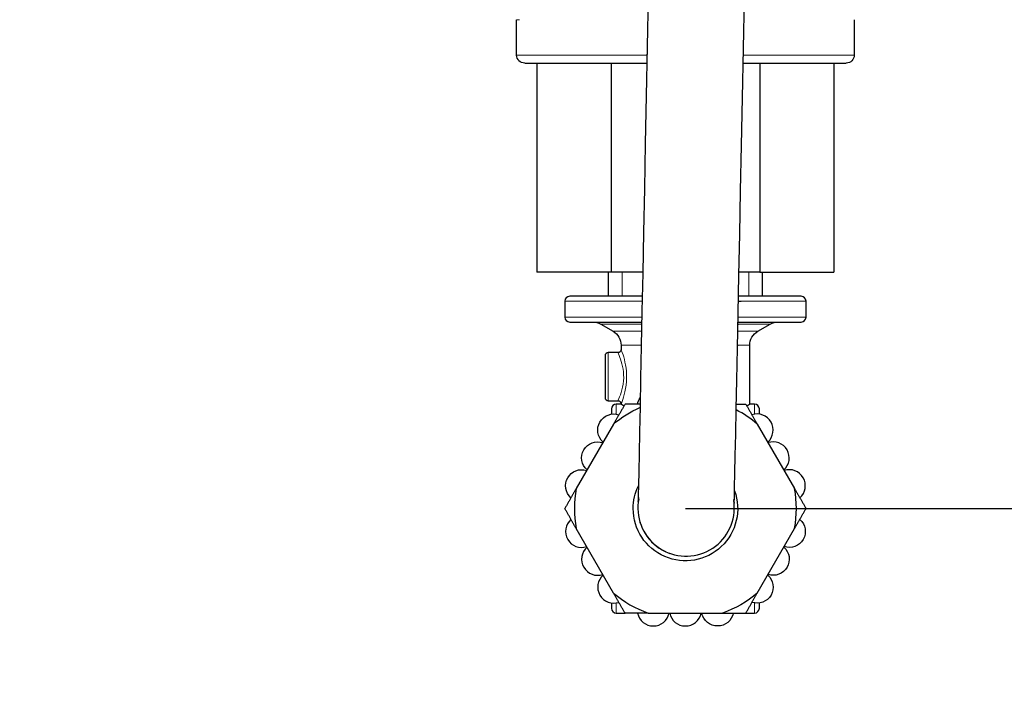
# Model space of a CAD drawing. Header units: millimetres. Extents: x 18 to 610, y -123 to 280.
# Tile 71 of 83: x 449 to 510, y 55 to 97. Entities that reach past the tile are written whole.
import ezdxf

# ---------------------------------------------------------------- set-up
doc = ezdxf.new("R2010")
doc.units = ezdxf.units.MM
doc.linetypes.add('SOLID', pattern=[0])
doc.styles.add('Arial', font='Arial.ttf', dxfattribs={"height": 7})
doc.dimstyles.get("Standard").update_dxf_attribs({"dimtxt": 5, "dimasz": 5, "dimexe": 0.18, "dimexo": 0.0625, "dimgap": 0.09, "dimtad": 0, "dimtih": 1, "dimtoh": 1, "dimdec": 4, "dimzin": 0, "dimdsep": 46, "dimtxsty": 'Arial', "dimcen": 0.09, "dimadec": 0, "dimazin": 0, "dimtfac": 1, "dimtdec": 4, "dimtofl": 0, "dimtmove": 0, "dimatfit": 3, "dimfxl": 0, "dimtolj": 1, "dimtzin": 0, "dimarcsym": 0})

# ---------------------------------------------------------------- blocks, each defined once
blk = doc.blocks.new('*D6')
at = {"color": 0, "lineweight": -2}
for p, q in [((475.144, -86.426), (389.107, 59.337)), ((408.976, 25.674), (471.585, -80.398))]:
    blk.add_line(p, q, dxfattribs=at)
at = {"color": 0}
blk.add_solid([(470.581, -80.991), (472.59, -79.805), (475.144, -86.426)], dxfattribs=at)
at = {"layer": 'Defpoints', "color": 0}
for p in [(408.976, 25.674), (475.144, -86.426)]:
    blk.add_point(p, dxfattribs=at)
at = {"color": 0, "lineweight": 9, "insert": (405.057, 46.609), "char_height": 7, "attachment_point": 5, "rotation": 300.55129, "style": 'Arial'}
blk.add_mtext('\\A1;Ø130.2', dxfattribs=at)
blk = doc.blocks.new('*D9')
at = {"color": 0, "lineweight": -2}
for p, q in [((570.789, 134.181), (583.628, 134.181)), ((581.668, 73.481), (581.668, 127.181)), ((490.06, 66.481), (583.628, 66.481))]:
    blk.add_line(p, q, dxfattribs=at)
at = {"color": 0}
for points in [[(582.835, 127.181), (580.501, 127.181), (581.668, 134.181)], [(580.501, 73.481), (582.835, 73.481), (581.668, 66.481)]]:
    blk.add_solid(points, dxfattribs=at)
at = {"layer": 'Defpoints', "color": 0}
for p in [(570.789, 134.181), (581.668, 134.181), (490.06, 66.481)]:
    blk.add_point(p, dxfattribs=at)
at = {"color": 0, "lineweight": 9, "insert": (574.594, 100.331), "char_height": 7, "attachment_point": 5, "rotation": 90, "style": 'Arial'}
blk.add_mtext('\\A1;67.7', dxfattribs=at)
blk = doc.blocks.new('BlockOfViews_8')
at = {"linetype": 'SOLID', "lineweight": 30}
for p, q in [((479.56, 94.681, -0.51), (479.56, 96.881, -0.51)), ((500.56, 96.881, -0.51), (500.56, 94.681, -0.51)), ((480.822, 94.181, -0.51), (480.822, 81.181, -0.51)), ((485.441, 94.181, 7.49), (485.441, 81.181, 7.49)), ((494.679, 94.181, 7.49), (494.679, 81.181, 7.49)), ((499.297, 94.181, -0.51), (499.297, 81.181, -0.51)), ((485.441, 81.181, 7.49), (480.822, 81.181, -0.51)), ((485.26, 81.181, -0.495), (485.26, 79.681, -0.51)), ((487.402, 81.181, 7.49), (485.441, 81.181, 7.49)), ((494.679, 81.181, 7.49), (493.387, 81.181, 7.49)), ((494.679, 81.181, 7.49), (499.297, 81.181, -0.51)), ((494.86, 79.681, -0.51), (494.86, 81.181, -0.495)), ((482.56, 79.381, -0.51), (482.56, 78.381, -0.51)), ((497.56, 78.381, -0.51), (497.56, 79.381, -0.51)), ((484.792, 77.947, -0.51), (485.56, 77.503, -0.51)), ((494.56, 77.503, -0.51), (495.328, 77.947, -0.51)), ((486.06, 76.637, -0.51), (486.061, 76.379, -0.549)), ((494.06, 72.981, -0.51), (494.06, 76.637, -0.51)), ((485.861, 76.18, -0.51), (485.26, 76.181, -0.51)), ((485.26, 73.181, -0.51), (485.87, 73.189, -0.509)), ((486.06, 72.981, -0.51), (485.76, 72.981, -0.51)), ((494.36, 72.981, -0.51), (494.06, 72.981, -0.51)), ((485.588, 71.736, 19.89), (483.273, 67.726, 19.89)), ((494.531, 71.736, 19.89), (496.847, 67.726, 19.89)), ((485.588, 61.226, 19.89), (483.273, 65.236, 19.89)), ((494.531, 61.226, 19.89), (496.847, 65.236, 19.89)), ((485.76, 59.981, -0.51), (486.307, 59.981, -0.51)), ((487.745, 59.981, 19.89), (492.375, 59.981, 19.89)), ((493.813, 59.981, -0.51), (494.36, 59.981, -0.51))]:
    blk.add_line(p, q, dxfattribs=at)
at = {"linetype": 'SOLID', "lineweight": 9}
for p, q in [((486.121, 81.181, 4.384), (486.121, 79.681, 4.384)), ((493.999, 81.181, 4.384), (493.999, 79.681, 4.384))]:
    blk.add_line(p, q, dxfattribs=at)
at = {"linetype": 'SOLID', "lineweight": 30}
for points in [[(488.005, 111.572, 62.817), (487.945, 108.226, 62.541), (487.878, 104.899, 62.166), (487.812, 101.61, 61.543), (487.747, 98.376, 60.677), (487.684, 95.216, 59.571), (487.622, 92.148, 58.232), (487.563, 89.188, 56.667), (487.506, 86.354, 54.886), (487.452, 83.66, 52.897), (487.401, 81.122, 50.713), (487.353, 78.755, 48.345), (487.31, 76.571, 45.807), (487.27, 74.583, 43.113), (487.234, 72.802, 40.278), (487.203, 71.238, 37.318), (487.176, 69.899, 34.249), (487.154, 68.794, 31.088), (487.136, 67.927, 27.854), (487.124, 67.305, 24.564), (487.116, 66.93, 21.236), (487.17, 67.165, 17.89)], [(493.054, 67.047, 17.89), (493.098, 66.81, 21.236), (493.106, 67.185, 24.564), (493.118, 67.807, 27.854), (493.136, 68.674, 31.088), (493.158, 69.779, 34.249), (493.185, 71.118, 37.318), (493.216, 72.682, 40.278), (493.252, 74.463, 43.113), (493.292, 76.451, 45.807), (493.335, 78.635, 48.345), (493.383, 81.002, 50.713), (493.434, 83.54, 52.897), (493.488, 86.233, 54.886), (493.545, 89.068, 56.667), (493.604, 92.028, 58.232), (493.666, 95.096, 59.571), (493.729, 98.256, 60.677), (493.794, 101.49, 61.543), (493.86, 104.779, 62.166), (493.927, 108.106, 62.541), (494.003, 111.451, 62.89)]]:
    blk.add_polyline3d(points, dxfattribs=at)
at = {"color": 196, "linetype": 'SOLID', "lineweight": 9, "extrusion": (0, -1, 0)}
for centre, start, end in [((490.06, -0.51, -96.881), 169.32807, 180), ((490.06, -0.51, -94.681), 103.43283, 180), ((490.06, -0.51, -94.681), 0, 69.96187)]:
    blk.add_arc(centre, 10.5, start, end, dxfattribs=at)
at = {"linetype": 'SOLID', "lineweight": 30, "extrusion": (1.22461e-16, 0, -1)}
blk.add_arc((-480.06, 94.681, 0.51), 0.5, 270, 0, dxfattribs=at)
at = {"linetype": 'SOLID', "lineweight": 30, "extrusion": (0, -1, 0)}
for centre, radius, start, end in [((490.06, -0.51, -94.681), 10.5, 103.1392, 103.43283), ((490.06, -0.51, -79.681), 7.2, 111.92182, 180), ((490.06, -0.51, -79.681), 7.2, 0, 62.74965)]:
    blk.add_arc(centre, radius, start, end, dxfattribs=at)
at = {"linetype": 'SOLID', "lineweight": 30, "extrusion": (0, 0, -1)}
for centre, radius, start, end in [((-500.06, 94.681, 0.51), 0.5, 180, 270), ((-484.302, 77.117, 0.51), 0.963, 89.41675, 120.58437), ((-495.818, 77.117, 0.51), 0.963, 59.41563, 90.58325), ((-485.065, 76.64, 0.51), 0.995, 119.84347, 180.15625), ((-495.055, 76.64, 0.51), 0.995, 359.84375, 60.15653), ((-485.861, 76.38, 0.549), 0.201, 180.32538, 269.75779), ((-485.868, 72.996, 0.509), 0.192, 90.63438, 184.6476), ((-488.06, 72.781, -16.89), 1, 11.53696, 35.40971), ((-485.604, 71.363, -16.89), 1, 311.53696, 108.46304), ((-490.06, 66.481, -19.89), 6.9, 49.60486, 65.8093), ((-484.604, 69.631, -16.89), 1, 311.53696, 108.46304), ((-483.604, 67.899, -16.89), 1, 311.53696, 108.46304), ((-490.06, 66.481, -19.89), 3.25, 0, 25.81001), ((-490.06, 66.481, -19.89), 3.25, 159.99689, 0), ((-496.516, 65.063, -16.89), 1, 131.53696, 288.46304), ((-495.516, 63.331, -16.89), 1, 131.53696, 288.46304), ((-494.516, 61.599, -16.89), 1, 131.53696, 288.46304), ((-490.06, 66.481, -19.89), 6.9, 229.60486, 250.39514), ((-492.06, 60.181, -16.89), 1, 191.53696, 348.46304)]:
    blk.add_arc(centre, radius, start, end, dxfattribs=at)
at = {"linetype": 'SOLID', "lineweight": 30, "extrusion": (0, 1, 0)}
for start, end in [(0.001, 76.13206), (358.59277, 359.999), (111.02477, 179.999), (180.001, 181.40723)]:
    blk.add_arc((-490.06, -0.51, 94.181), 10, start, end, dxfattribs=at)
at = {"linetype": 'SOLID', "lineweight": 30}
for centre, radius, start, end in [((482.864, 79.377, -0.51), 0.304, 90.68148, 179.31561), ((497.254, 79.375, -0.51), 0.306, 1.18321, 88.81387), ((482.866, 78.387, -0.51), 0.306, 181.1984, 268.80597), ((497.256, 78.384, -0.51), 0.304, 270.67939, 359.32206), ((485.262, 75.979, -0.51), 0.202, 90.50817, 179.48745), ((485.262, 73.383, -0.51), 0.202, 180.51255, 269.49183), ((485.773, 72.668, -0.51), 0.313, 92.41337, 177.58954), ((494.347, 72.668, -0.51), 0.313, 2.41046, 87.58663), ((490.06, 66.481, 19.89), 6.9, 49.60486, 62.78302), ((494.516, 71.363, 16.89), 1, 311.53696, 108.46304), ((495.516, 69.631, 16.89), 1, 311.53696, 108.46304), ((496.516, 67.899, 16.89), 1, 311.53696, 108.46304), ((490.06, 66.481, 19.89), 6.9, 169.60486, 190.39514), ((490.06, 66.481, 19.89), 6.9, 349.60486, 10.39514), ((490.1, 66.521, 17.89), 3, 169.2573, 358.84994), ((490.1, 66.521, 17.89), 3, 358.84994, 8.4427), ((483.604, 65.063, 16.89), 1, 131.53696, 288.46304), ((490.06, 66.481, 16.39), 2.95, 196.39436, 197.02713), ((490.06, 66.481, 16.39), 2.95, 202.04251, 205.4361), ((490.06, 66.481, 16.39), 2.95, 207.41233, 240.64667), ((484.604, 63.331, 16.89), 1, 131.53696, 288.46304), ((490.06, 66.481, 16.39), 2.95, 241.15159, 245.11897), ((490.06, 66.481, 16.39), 2.95, 249.34422, 250.64744), ((485.604, 61.599, 16.89), 1, 131.53696, 288.46304), ((490.06, 66.481, 19.89), 6.9, 229.60486, 250.39514), ((485.773, 60.294, -0.51), 0.313, 182.41009, 267.58773), ((494.347, 60.294, -0.51), 0.313, 272.41227, 357.58991), ((488.06, 60.181, 16.89), 1, 191.53696, 348.46304), ((490.06, 60.181, 16.89), 1, 191.53696, 348.46304)]:
    blk.add_arc(centre, radius, start, end, dxfattribs=at)
at = {"color": 196, "linetype": 'SOLID', "lineweight": 9, "extrusion": (0, 1, 2.61361e-16)}
for start, end in [(0, 68.94885), (117.45763, 180)]:
    blk.add_arc((-490.06, -0.51, 79.381), 7.5, start, end, dxfattribs=at)
at = {"linetype": 'SOLID', "lineweight": 30, "extrusion": (0, 1, 2.61361e-16)}
blk.add_arc((-490.06, -0.51, 79.381), 7.5, 116.02426, 117.45763, dxfattribs=at)
at = {"color": 196, "linetype": 'SOLID', "lineweight": 9, "extrusion": (0, -1, -2.61361e-16)}
for start, end in [(111.35593, 180), (0, 64.14635)]:
    blk.add_arc((490.06, -0.51, -78.381), 7.5, start, end, dxfattribs=at)
at = {"linetype": 'SOLID', "lineweight": 30, "extrusion": (0, 1, 4.44089e-16)}
for centre, radius, start, end in [((-490.06, -0.51, 78.081), 7.2, 0, 67.80226), ((-490.06, -0.51, 78.081), 7.2, 116.96426, 180), ((-490.06, -0.51, 76.637), 4, 143.98872, 144.93507)]:
    blk.add_arc(centre, radius, start, end, dxfattribs=at)
at = {"color": 196, "linetype": 'SOLID', "lineweight": 9, "extrusion": (-5.30734e-32, 1, 3.37201e-16)}
for start, end in [(0, 58.87816), (128.91892, 180)]:
    blk.add_arc((-490.06, -0.51, 77.947), 5.268, start, end, dxfattribs=at)
at = {"linetype": 'SOLID', "lineweight": 30, "extrusion": (0, -1, -2.61361e-16)}
blk.add_arc((490.06, -0.51, -78.381), 7.5, 111.21497, 111.35593, dxfattribs=at)
at = {"linetype": 'SOLID', "lineweight": 30, "extrusion": (-5.30734e-32, 1, 3.37201e-16)}
blk.add_arc((-490.06, -0.51, 77.947), 5.268, 128.25849, 128.91892, dxfattribs=at)
at = {"color": 196, "linetype": 'SOLID', "lineweight": 9, "extrusion": (0, -1, -4.44089e-16)}
for start, end in [(127.4026, 181.16883), (358.83117, 43.70562)]:
    blk.add_arc((490.06, -0.51, -77.503), 4.5, start, end, dxfattribs=at)
at = {"linetype": 'SOLID', "lineweight": 30, "extrusion": (0, -1, -4.44089e-16)}
blk.add_arc((490.06, -0.51, -77.503), 4.5, 127.37379, 127.4026, dxfattribs=at)
at = {"color": 196, "linetype": 'SOLID', "lineweight": 9, "extrusion": (0, 1, 4.44089e-16)}
for start, end in [(0, 46.58725), (144.93507, 180)]:
    blk.add_arc((-490.06, -0.51, 76.637), 4, start, end, dxfattribs=at)
at = {"linetype": 'SOLID', "lineweight": 30, "extrusion": (1, 0, 0)}
for centre, radius, start, end in [((74.681, -0.51, 485.06), 1.3, 357.69231, 182.30769), ((66.481, -0.51, 494.36), 6.5, 154.53923, 155.32258)]:
    blk.add_arc(centre, radius, start, end, dxfattribs=at)
at = {"color": 196, "linetype": 'SOLID', "lineweight": 9, "extrusion": (-1, 0, 0)}
for centre, radius, start, end in [((-74.681, -0.51, -485.26), 1.5, 0, 180), ((-66.481, -0.51, -485.76), 6.5, 155.32258, 180), ((-66.481, -0.51, -485.76), 6.5, 0, 25.46077)]:
    blk.add_arc(centre, radius, start, end, dxfattribs=at)
at = {"color": 196, "linetype": 'SOLID', "lineweight": 9, "extrusion": (1, 0, 0)}
for start, end in [(0, 25.46077), (155.32258, 180)]:
    blk.add_arc((66.481, -0.51, 494.36), 6.5, start, end, dxfattribs=at)
at = {"linetype": 'SOLID', "lineweight": 30, "extrusion": (1, -1.25101e-31, -1.62443e-32)}
for start, end in [(358.54839, 18.79431), (161.20569, 181.45161)]:
    blk.add_arc((66.481, -0.51, 485.46), 6.2, start, end, dxfattribs=at)
at = {"linetype": 'SOLID', "lineweight": 30, "extrusion": (-1, 0, 0)}
for centre, radius, start, end in [((-66.481, -0.51, -485.76), 6.5, 154.53923, 155.32258), ((-66.481, -0.51, -494.66), 6.2, 161.20569, 181.45161), ((-66.481, -0.51, -494.66), 6.2, 358.54839, 18.79431)]:
    blk.add_arc(centre, radius, start, end, dxfattribs=at)
at = {"color": 196, "linetype": 'SOLID', "lineweight": 9}
for points, knots in [([(485.86, 76.181, -0.51), (485.86, 76.181, -0.188), (485.913, 76.073, 0.134), (486.095, 75.593, 0.775), (486.229, 75.108, 1.009), (486.207, 74.072, 0.966), (486.024, 73.564, 0.629), (485.885, 73.233, -0.06), (485.86, 73.181, -0.285), (485.86, 73.181, -0.509)], [2.283371, 2.283371, 2.283371, 2.283371, 3.216396, 3.216396, 4.629308, 4.629308, 6.203694, 6.203694, 6.852383, 6.852383, 6.852383, 6.852383]), ([(486.06, 72.981, -0.51), (486.06, 72.981, -0.268), (486.083, 73.039, -0.025), (486.216, 73.416, 0.72), (486.391, 73.991, 1.083), (486.411, 75.165, 1.13), (486.284, 75.714, 0.877), (486.108, 76.267, 0.174), (486.056, 76.39, -0.19), (486.06, 76.38, -0.551)], [-6.853325, -6.853325, -6.853325, -6.853325, -6.203694, -6.203694, -4.629308, -4.629308, -3.216396, -3.216396, -2.246876, -2.246876, -2.246876, -2.246876])]:
    blk.add_open_spline(points, degree=3, knots=knots, dxfattribs=at)
at = {"linetype": 'SOLID', "lineweight": 30}
for points, weights in [([(486.307, 72.981, 19.541), (485.933, 72.332, 19.757), (485.588, 71.736, 19.89)], [1.0208149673, 1.01542290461, 1]), ([(487.237, 72.981, 19.783), (486.786, 72.981, 19.679), (486.307, 72.981, 19.541)], [1.00980198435, 1.01736347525, 1.02081496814]), ([(493.222, 72.981, 19.701), (493.512, 72.981, 19.627), (493.813, 72.981, 19.541)], [1.01484015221, 1.01864204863, 1.02081496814]), ([(493.813, 72.981, 19.541), (494.187, 72.332, 19.757), (494.531, 71.736, 19.89)], [1.0208149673, 1.01542290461, 1]), ([(483.273, 67.726, 19.89), (482.929, 67.13, 19.757), (482.554, 66.481, 19.541)], [1, 1.01542290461, 1.0208149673]), ([(496.847, 67.726, 19.89), (497.191, 67.13, 19.757), (497.565, 66.481, 19.541)], [1, 1.01542290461, 1.0208149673]), ([(483.273, 65.236, 19.89), (482.929, 65.832, 19.757), (482.554, 66.481, 19.541)], [1, 1.01542290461, 1.0208149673]), ([(496.847, 65.236, 19.89), (497.191, 65.832, 19.757), (497.565, 66.481, 19.541)], [1, 1.01542290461, 1.0208149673]), ([(486.307, 59.981, 19.541), (485.933, 60.63, 19.757), (485.588, 61.226, 19.89)], [1.0208149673, 1.01542290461, 1]), ([(493.813, 59.981, 19.541), (494.187, 60.63, 19.757), (494.531, 61.226, 19.89)], [1.0208149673, 1.01542290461, 1]), ([(487.745, 59.981, 19.89), (487.056, 59.981, 19.757), (486.307, 59.981, 19.541)], [1, 1.01542290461, 1.0208149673]), ([(492.375, 59.981, 19.89), (493.064, 59.981, 19.757), (493.813, 59.981, 19.541)], [1, 1.01542290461, 1.0208149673])]:
    blk.add_rational_spline(points, weights, degree=2, dxfattribs=at)
for points, knots in [([(486.06, 72.981, -0.51), (486.06, 72.981, -0.251), (486.085, 72.965, 0.014), (486.165, 72.916, 0.414), (486.2, 72.895, 0.551), (486.243, 72.87, 0.685)], [6.230324, 6.230324, 6.230324, 6.230324, 7.006256, 7.006256, 7.415311, 7.415311, 7.415311, 7.415311]), ([(493.877, 72.87, 0.685), (493.919, 72.895, 0.551), (493.954, 72.916, 0.414), (494.034, 72.965, 0.014), (494.06, 72.981, -0.251), (494.06, 72.981, -0.51)], [17.505984, 17.505984, 17.505984, 17.505984, 17.915039, 17.915039, 18.690971, 18.690971, 18.690971, 18.690971])]:
    blk.add_open_spline(points, degree=3, knots=knots, dxfattribs=at)
blk.add_open_spline([(486.06, 72.981, -0.547), (486.06, 72.981, -0.535), (486.06, 72.981, -0.522), (486.06, 72.981, -0.51)], degree=3, dxfattribs=at)

msp = doc.modelspace()

# ---------------------------------------------------------------- block references
msp.add_blockref('BlockOfViews_8', (0, 0))

# ---------------------------------------------------------------- dimensions: what is measured, and where the dimension line sits
at = {"lineweight": 9}
dim = msp.add_linear_dim(base=(581.668, 134.181), p1=(490.06, 66.481), p2=(570.789, 134.181), angle=90, dimstyle='Standard', override={"dimtxt": 7, "dimasz": 7, "dimexe": 1.96, "dimexo": 0, "dimgap": 3.5, "dimtad": 1, "dimtih": 0, "dimtoh": 1, "dimdec": 1, "dimlfac": 1, "dimpost": '<>', "dimsah": 1, "dimse1": 0, "dimse2": 0, "dimtix": 1}, dxfattribs=at)
dim.commit()
dim.dimension.update_dxf_attribs({"geometry": '*D9', "text_midpoint": (581.668, 100.331), "dimtype": 160})
dim = msp.add_diameter_dim_2p(p1=(408.976, 25.674), p2=(475.144, -86.426), dimstyle='Standard', override={"dimtxt": 7, "dimasz": 7, "dimexe": 1.96, "dimexo": 0, "dimgap": 3.5, "dimtad": 1, "dimtih": 0, "dimtoh": 0, "dimdec": 1, "dimlfac": 1, "dimpost": '״<>', "dimse1": 0, "dimse2": 0, "dimtofl": 1}, dxfattribs=at)
dim.commit()
dim.dimension.update_dxf_attribs({"geometry": '*D6', "text_midpoint": (398.799, 42.916), "dimtype": 163})

doc.saveas('drawing.dxf')
